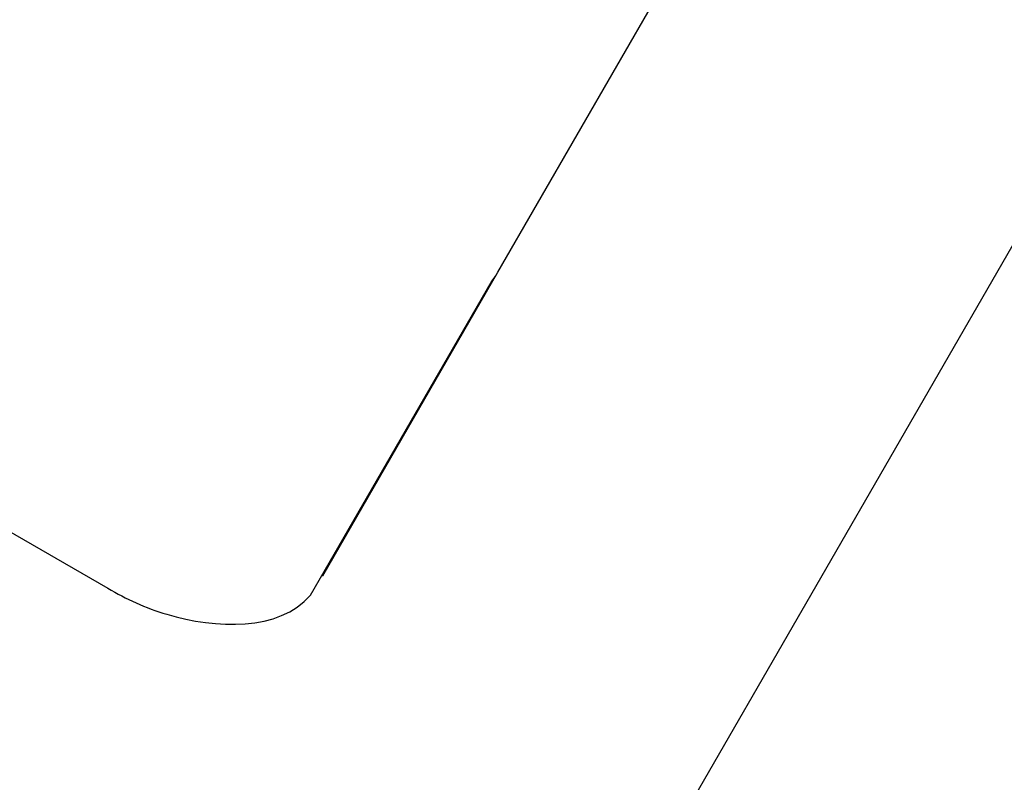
# Model space of a CAD drawing. Header units: millimetres. Extents: x 0 to 7560, y 0 to 5346.
# Tile 74 of 92: x 1316 to 1343, y 3796 to 3818. Entities that reach past the tile are written whole.
import ezdxf

# ---------------------------------------------------------------- set-up
doc = ezdxf.new("R2010")
doc.units = ezdxf.units.MM
for name, color, linetype in [('M2200805_PBL646', 7, 'Continuous'), ('M2302001_PBL703', 7, 'Continuous'), ('M2302801_PBL679', 7, 'Continuous')]:
    doc.layers.add(name, color=color, linetype=linetype)

msp = doc.modelspace()

# ---------------------------------------------------------------- linework, layer by layer
at = {"layer": 'M2200805_PBL646', "color": 7}
msp.add_line((1303.093, 3741.567), (1544.609, 4159.886), dxfattribs=at)
at = {"layer": 'M2302001_PBL703', "color": 7}
for q in [(1329.058, 3810.54), (1324.156, 3802.111)]:
    msp.add_line((1324.192, 3802.111), q, dxfattribs=at)
at = {"layer": 'M2302801_PBL679', "color": 7}
for p, q in [((1329.058, 3810.54), (1340.041, 3829.562)), ((1303.499, 3810.269), (1318.221, 3801.769)), ((1323.85, 3801.581), (1328.866, 3810.269))]:
    msp.add_line(p, q, dxfattribs=at)
msp.add_arc((1327.497, 3811.443), 1.804, 319.3686, 329.9593, dxfattribs=at)
msp.add_open_spline([(1318.221, 3801.769), (1318.739, 3801.47), (1320.43, 3800.682), (1322.978, 3800.564), (1323.85, 3801.581)], degree=3, knots=[0, 0, 0, 0, 0.30859, 1, 1, 1, 1], dxfattribs=at)

doc.saveas('drawing.dxf')
